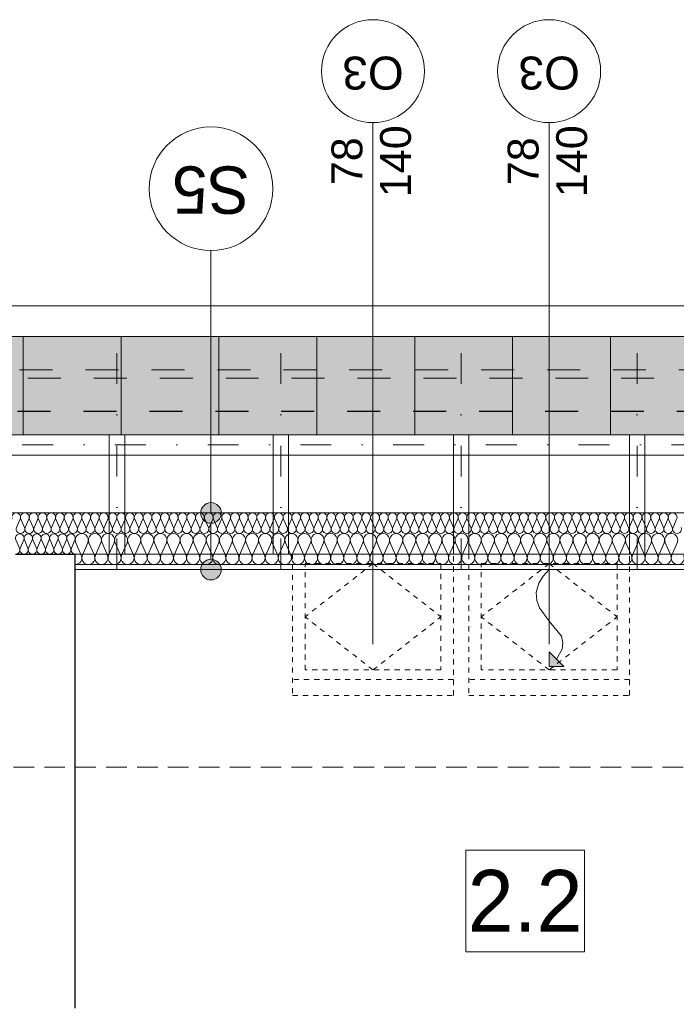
# Model space of a CAD drawing. Extents: x -438200 to -357500, y 15000 to 163871.
# Tile 129 of 148: x -419925 to -416738, y 119345 to 124126. Entities that reach past the tile are written whole.
import ezdxf

# ---------------------------------------------------------------- set-up
doc = ezdxf.new("R2010")
doc.units = 0
doc.header["$MEASUREMENT"] = 0
doc.set_wipeout_variables(frame=1)
for name, pattern in [('Dot & Dashed', [450, 150, -150, 0, -150]), ('Hidden Line', [50, 25, -25]), ('Krawędzie ukryte', [150, 100, -50]), ('Przerywana', [320, 160, -160])]:
    doc.linetypes.add(name, pattern=pattern)
for name, color, linetype in [('#podkład', 252, 'Continuous'), ('A-Okna', 252, 'Continuous'), ('Arch ocieplenie', 252, 'Continuous'), ('Arch opisy', 252, 'Continuous'), ('Inwent Izolacje', 252, 'Continuous')]:
    doc.layers.add(name, color=color, linetype=linetype)
for name, color, linetype, lineweight in [('A-Okna_Nr_Pióra__9', 252, 'Continuous', 13), ('Arch dachowki_Nr_Pióra__81', 252, 'Continuous', 9), ('Arch ocieplenie_Nr_Pióra__44', 252, 'Continuous', 13), ('Arch okna_Nr_Pióra__41', 252, 'Continuous', 15), ('Arch opisy okien_Nr_Pióra__21', 252, 'Continuous', 9), ('Arch opisy okien_Nr_Pióra__9', 252, 'Continuous', 13), ('Arch opisy_Nr_Pióra__1', 252, 'Continuous', 25), ('Arch opisy_Nr_Pióra__21', 252, 'Continuous', 9), ('Arch opisy_Nr_Pióra__9', 252, 'Continuous', 13), ('Arch wykończenie_Nr_Pióra__3', 252, 'Continuous', 18), ('Arch wykończenie_Nr_Pióra__4', 252, 'Continuous', 13), ('arch wypelnienia_Nr_Pióra__2', 252, 'Continuous', 13), ('INWENT DACH_Nr_Pióra__21', 252, 'Continuous', 9), ('Inwent Izolacje_Nr_Pióra__44', 252, 'Continuous', 13), ('INWENT KONST. DREWNIANA_Nr_Pióra__2', 252, 'Continuous', 13), ('INWENT KONST. DREWNIANA_Nr_Pióra__21', 252, 'Continuous', 9), ('INWENT OPISY_Nr_Pióra__21', 252, 'Continuous', 9), ('INWENT RURY SPUSTOWE_Nr_Pióra__21', 252, 'Continuous', 9), ('INWENT.ŚCIANY_Nr_Pióra__1', 252, 'Continuous', 25), ('INWENT.ŚCIANY_Nr_Pióra__2', 252, 'Continuous', 13), ('INWENT.ŚCIANY_Nr_Pióra__21', 252, 'Continuous', 9), ('Istniejące stropy_Nr_Pióra__5', 252, 'Continuous', 13)]:
    doc.layers.add(name, color=color, linetype=linetype, lineweight=lineweight)
doc.styles.add('GENERATED_STYLE_10', font='arial.ttf')
doc.styles.add('GENERATED_STYLE_3', font='txt')
doc.styles.add('GENERATED_STYLE_5', font='txt')

# ---------------------------------------------------------------- blocks, each defined once
blk = doc.blocks.new('Izolacja cieplna 14_219', base_point=(-419654.9, 106347.6))
at = {"layer": 'Arch ocieplenie_Nr_Pióra__44', "linetype": 'Continuous'}
for p, q in [((-419652.3, 106452.9), (-419625.8, 106392.3)), ((-419620.5, 106392.3), (-419594, 106452.9)), ((-419588.7, 106452.9), (-419562.3, 106392.3)), ((-419556.9, 106392.3), (-419530.5, 106452.9)), ((-419525.1, 106452.9), (-419498.7, 106392.3)), ((-419493.3, 106392.3), (-419466.9, 106452.9)), ((-419461.6, 106452.9), (-419435.1, 106392.3)), ((-419429.8, 106392.3), (-419403.3, 106452.9)), ((-419398, 106452.9), (-419371.5, 106392.3)), ((-419366.2, 106392.3), (-419339.8, 106452.9)), ((-419334.4, 106452.9), (-419308, 106392.3)), ((-419302.6, 106392.3), (-419276.2, 106452.9)), ((-419270.8, 106452.9), (-419244.4, 106392.3)), ((-419239.1, 106392.3), (-419212.6, 106452.9)), ((-419207.3, 106452.9), (-419180.8, 106392.3)), ((-419175.5, 106392.3), (-419149, 106452.9)), ((-419143.7, 106452.9), (-419117.3, 106392.3)), ((-419111.9, 106392.3), (-419085.5, 106452.9)), ((-419080.1, 106452.9), (-419053.7, 106392.3)), ((-419048.3, 106392.3), (-419021.9, 106452.9)), ((-419016.6, 106452.9), (-418990.1, 106392.3)), ((-418984.8, 106392.3), (-418958.3, 106452.9)), ((-418953, 106452.9), (-418926.5, 106392.3)), ((-418921.2, 106392.3), (-418894.8, 106452.9)), ((-418889.4, 106452.9), (-418863, 106392.3)), ((-418857.6, 106392.3), (-418831.2, 106452.9)), ((-418825.8, 106452.9), (-418799.4, 106392.3)), ((-418794.1, 106392.3), (-418767.6, 106452.9)), ((-418762.3, 106452.9), (-418735.8, 106392.3)), ((-418730.5, 106392.3), (-418704, 106452.9)), ((-418698.7, 106452.9), (-418672.3, 106392.3)), ((-418666.9, 106392.3), (-418640.5, 106452.9)), ((-418635.1, 106452.9), (-418608.7, 106392.3)), ((-418603.3, 106392.3), (-418576.9, 106452.9)), ((-418571.6, 106452.9), (-418545.1, 106392.3)), ((-418539.8, 106392.3), (-418513.3, 106452.9)), ((-418508, 106452.9), (-418481.5, 106392.3)), ((-418476.2, 106392.3), (-418449.8, 106452.9)), ((-418444.4, 106452.9), (-418418, 106392.3)), ((-418412.6, 106392.3), (-418386.2, 106452.9)), ((-418380.8, 106452.9), (-418354.4, 106392.3)), ((-418349.1, 106392.3), (-418322.6, 106452.9)), ((-418317.3, 106452.9), (-418290.8, 106392.3)), ((-418285.5, 106392.3), (-418259, 106452.9)), ((-418253.7, 106452.9), (-418227.3, 106392.3)), ((-418221.9, 106392.3), (-418195.5, 106452.9)), ((-418190.1, 106452.9), (-418163.7, 106392.3)), ((-418158.3, 106392.3), (-418131.9, 106452.9)), ((-418126.6, 106452.9), (-418100.1, 106392.3)), ((-418094.8, 106392.3), (-418068.3, 106452.9)), ((-418063, 106452.9), (-418036.5, 106392.3)), ((-418031.2, 106392.3), (-418004.8, 106452.9)), ((-417999.4, 106452.9), (-417973, 106392.3)), ((-417967.6, 106392.3), (-417941.2, 106452.9)), ((-417935.8, 106452.9), (-417909.4, 106392.3)), ((-417904.1, 106392.3), (-417877.6, 106452.9)), ((-417872.3, 106452.9), (-417845.8, 106392.3)), ((-417840.5, 106392.3), (-417814, 106452.9)), ((-417808.7, 106452.9), (-417782.3, 106392.3)), ((-417776.9, 106392.3), (-417750.5, 106452.9)), ((-417745.1, 106452.9), (-417718.7, 106392.3)), ((-417713.3, 106392.3), (-417686.9, 106452.9)), ((-417681.6, 106452.9), (-417655.1, 106392.3)), ((-417649.8, 106392.3), (-417623.3, 106452.9)), ((-417618, 106452.9), (-417591.5, 106392.3)), ((-417586.2, 106392.3), (-417559.8, 106452.9)), ((-417554.4, 106452.9), (-417528, 106392.3)), ((-417522.6, 106392.3), (-417496.2, 106452.9)), ((-417490.8, 106452.9), (-417464.4, 106392.3)), ((-417459.1, 106392.3), (-417432.6, 106452.9)), ((-417427.3, 106452.9), (-417400.8, 106392.3)), ((-417395.5, 106392.3), (-417369, 106452.9)), ((-417363.7, 106452.9), (-417337.3, 106392.3)), ((-417331.9, 106392.3), (-417305.5, 106452.9)), ((-417300.1, 106452.9), (-417273.7, 106392.3)), ((-417268.3, 106392.3), (-417241.9, 106452.9)), ((-417236.6, 106452.9), (-417210.1, 106392.3)), ((-417204.8, 106392.3), (-417178.3, 106452.9)), ((-417173, 106452.9), (-417146.5, 106392.3)), ((-417141.2, 106392.3), (-417114.8, 106452.9)), ((-417109.4, 106452.9), (-417083, 106392.3)), ((-417077.6, 106392.3), (-417051.2, 106452.9)), ((-417045.8, 106452.9), (-417019.4, 106392.3)), ((-417014.1, 106392.3), (-416987.6, 106452.9)), ((-416982.3, 106452.9), (-416955.8, 106392.3)), ((-416950.5, 106392.3), (-416924, 106452.9)), ((-416918.7, 106452.9), (-416892.3, 106392.3)), ((-416886.9, 106392.3), (-416860.5, 106452.9)), ((-416855.1, 106452.9), (-416828.7, 106392.3)), ((-416823.3, 106392.3), (-416796.9, 106452.9)), ((-416791.6, 106452.9), (-416765.1, 106392.3)), ((-416759.8, 106392.3), (-416733.3, 106452.9))]:
    blk.add_line(p, q, dxfattribs=at)
for centre, start_param, end_param in [((-419623.2, 106465.7), 4.299595, 8.266775), ((-419559.6, 106465.7), 4.299595, 8.266775), ((-419496, 106465.7), 4.299595, 8.266775), ((-419432.4, 106465.7), 4.299595, 8.266775), ((-419368.9, 106465.7), 4.299595, 8.266775), ((-419305.3, 106465.7), 4.299595, 8.266775), ((-419241.7, 106465.7), 4.299595, 8.266775), ((-419178.2, 106465.7), 4.299595, 8.266775), ((-419114.6, 106465.7), 4.299595, 8.266775), ((-419051, 106465.7), 4.299595, 8.266775), ((-418987.4, 106465.7), 4.299595, 8.266775), ((-418923.9, 106465.7), 4.299595, 8.266775), ((-418860.3, 106465.7), 4.299595, 8.266775), ((-418796.7, 106465.7), 4.299595, 8.266775), ((-418733.2, 106465.7), 4.299595, 8.266775), ((-418669.6, 106465.7), 4.299595, 8.266775), ((-418606, 106465.7), 4.299595, 8.266775), ((-418542.4, 106465.7), 4.299595, 8.266775), ((-418478.9, 106465.7), 4.299595, 8.266775), ((-418415.3, 106465.7), 4.299595, 8.266775), ((-418351.7, 106465.7), 4.299595, 8.266775), ((-418288.2, 106465.7), 4.299595, 8.266775), ((-418224.6, 106465.7), 4.299595, 8.266775), ((-418161, 106465.7), 4.299595, 8.266775), ((-418097.4, 106465.7), 4.299595, 8.266775), ((-418033.9, 106465.7), 4.299595, 8.266775), ((-417970.3, 106465.7), 4.299595, 8.266775), ((-417906.7, 106465.7), 4.299595, 8.266775), ((-417843.2, 106465.7), 4.299595, 8.266775), ((-417779.6, 106465.7), 4.299595, 8.266775), ((-417716, 106465.7), 4.299595, 8.266775), ((-417652.4, 106465.7), 4.299595, 8.266775), ((-417588.9, 106465.7), 4.299595, 8.266775), ((-417525.3, 106465.7), 4.299595, 8.266775), ((-417461.7, 106465.7), 4.299595, 8.266775), ((-417398.2, 106465.7), 4.299595, 8.266775), ((-417334.6, 106465.7), 4.299595, 8.266775), ((-417271, 106465.7), 4.299595, 8.266775), ((-417207.4, 106465.7), 4.299595, 8.266775), ((-417143.9, 106465.7), 4.299595, 8.266775), ((-417080.3, 106465.7), 4.299595, 8.266775), ((-417016.7, 106465.7), 4.299595, 8.266775), ((-416953.2, 106465.7), 4.299595, 8.266775), ((-416889.6, 106465.7), 4.299595, 8.266775), ((-416826, 106465.7), 4.299595, 8.266775), ((-416762.4, 106465.7), 4.299595, 8.266775), ((-419654.9, 106379.5), 3.141593, 5.125182), ((-419591.4, 106379.5), 1.158004, 5.125183), ((-419527.8, 106379.5), 1.158004, 5.125183), ((-419464.2, 106379.5), 1.158004, 5.125183), ((-419400.7, 106379.5), 1.158004, 5.125183), ((-419337.1, 106379.5), 1.158004, 5.125183), ((-419273.5, 106379.5), 1.158004, 5.125183), ((-419209.9, 106379.5), 1.158004, 5.125183), ((-419146.4, 106379.5), 1.158004, 5.125183), ((-419082.8, 106379.5), 1.158004, 5.125183), ((-419019.2, 106379.5), 1.158004, 5.125183), ((-418955.7, 106379.5), 1.158004, 5.125183), ((-418892.1, 106379.5), 1.158004, 5.125183), ((-418828.5, 106379.5), 1.158004, 5.125183), ((-418764.9, 106379.5), 1.158004, 5.125183), ((-418701.4, 106379.5), 1.158004, 5.125183), ((-418637.8, 106379.5), 1.158004, 5.125183), ((-418574.2, 106379.5), 1.158004, 5.125183), ((-418510.7, 106379.5), 1.158004, 5.125183), ((-418447.1, 106379.5), 1.158004, 5.125183), ((-418383.5, 106379.5), 1.158004, 5.125183), ((-418319.9, 106379.5), 1.158004, 5.125183), ((-418256.4, 106379.5), 1.158004, 5.125183), ((-418192.8, 106379.5), 1.158004, 5.125183), ((-418129.2, 106379.5), 1.158004, 5.125183), ((-418065.7, 106379.5), 1.158004, 5.125183), ((-418002.1, 106379.5), 1.158004, 5.125183), ((-417938.5, 106379.5), 1.158004, 5.125183), ((-417874.9, 106379.5), 1.158004, 5.125183), ((-417811.4, 106379.5), 1.158004, 5.125183), ((-417747.8, 106379.5), 1.158004, 5.125183), ((-417684.2, 106379.5), 1.158004, 5.125183), ((-417620.7, 106379.5), 1.158004, 5.125183), ((-417557.1, 106379.5), 1.158004, 5.125183), ((-417493.5, 106379.5), 1.158004, 5.125183), ((-417429.9, 106379.5), 1.158004, 5.125183), ((-417366.4, 106379.5), 1.158004, 5.125183), ((-417302.8, 106379.5), 1.158004, 5.125183), ((-417239.2, 106379.5), 1.158004, 5.125183), ((-417175.7, 106379.5), 1.158004, 5.125183), ((-417112.1, 106379.5), 1.158004, 5.125183), ((-417048.5, 106379.5), 1.158004, 5.125183), ((-416984.9, 106379.5), 1.158004, 5.125183), ((-416921.4, 106379.5), 1.158004, 5.125183), ((-416857.8, 106379.5), 1.158004, 5.125183), ((-416794.2, 106379.5), 1.158004, 5.125183), ((-416730.7, 106379.5), 1.158004, 5.125183)]:
    blk.add_ellipse(centre, major_axis=(0, 31.9), ratio=0.996364, start_param=start_param, end_param=end_param, dxfattribs=at)
blk = doc.blocks.new('Izolacja cieplna 14_220', base_point=(-421534.9, 106497.6))
at = {"layer": 'Arch ocieplenie_Nr_Pióra__44', "linetype": 'Continuous'}
for p, q in [((-419940, 106527.4), (-419922.4, 106567.8)), ((-419918.8, 106567.8), (-419901.1, 106527.4)), ((-419897.6, 106527.4), (-419879.9, 106567.8)), ((-419876.3, 106567.8), (-419858.6, 106527.4)), ((-419855.1, 106527.4), (-419837.4, 106567.8)), ((-419833.8, 106567.8), (-419816.2, 106527.4)), ((-419812.6, 106527.4), (-419794.9, 106567.8)), ((-419791.4, 106567.8), (-419773.7, 106527.4)), ((-419770.1, 106527.4), (-419752.4, 106567.8)), ((-419748.9, 106567.8), (-419731.2, 106527.4)), ((-419727.6, 106527.4), (-419710, 106567.8)), ((-419706.4, 106567.8), (-419688.7, 106527.4)), ((-419685.1, 106527.4), (-419667.5, 106567.8)), ((-419663.9, 106567.8), (-419646.2, 106527.4)), ((-419642.7, 106527.4), (-419625, 106567.8)), ((-419621.4, 106567.8), (-419603.7, 106527.4)), ((-419600.2, 106527.4), (-419582.5, 106567.8)), ((-419578.9, 106567.8), (-419561.3, 106527.4)), ((-419557.7, 106527.4), (-419540, 106567.8)), ((-419536.5, 106567.8), (-419518.8, 106527.4)), ((-419515.2, 106527.4), (-419497.5, 106567.8)), ((-419494, 106567.8), (-419476.3, 106527.4)), ((-419472.7, 106527.4), (-419455.1, 106567.8)), ((-419451.5, 106567.8), (-419433.8, 106527.4)), ((-419430.2, 106527.4), (-419412.6, 106567.8)), ((-419409, 106567.8), (-419391.3, 106527.4)), ((-419387.8, 106527.4), (-419370.1, 106567.8)), ((-419366.5, 106567.8), (-419348.8, 106527.4)), ((-419345.3, 106527.4), (-419327.6, 106567.8)), ((-419324, 106567.8), (-419306.4, 106527.4)), ((-419302.8, 106527.4), (-419285.1, 106567.8)), ((-419281.6, 106567.8), (-419263.9, 106527.4)), ((-419260.3, 106527.4), (-419242.6, 106567.8)), ((-419239.1, 106567.8), (-419221.4, 106527.4)), ((-419217.8, 106527.4), (-419200.2, 106567.8)), ((-419196.6, 106567.8), (-419178.9, 106527.4)), ((-419175.3, 106527.4), (-419157.7, 106567.8)), ((-419154.1, 106567.8), (-419136.4, 106527.4)), ((-419132.9, 106527.4), (-419115.2, 106567.8)), ((-419111.6, 106567.8), (-419093.9, 106527.4)), ((-419090.4, 106527.4), (-419072.7, 106567.8)), ((-419069.1, 106567.8), (-419051.5, 106527.4)), ((-419047.9, 106527.4), (-419030.2, 106567.8)), ((-419026.7, 106567.8), (-419009, 106527.4)), ((-419005.4, 106527.4), (-418987.7, 106567.8)), ((-418984.2, 106567.8), (-418966.5, 106527.4)), ((-418962.9, 106527.4), (-418945.3, 106567.8)), ((-418941.7, 106567.8), (-418924, 106527.4)), ((-418920.4, 106527.4), (-418902.8, 106567.8)), ((-418899.2, 106567.8), (-418881.5, 106527.4)), ((-418878, 106527.4), (-418860.3, 106567.8)), ((-418856.7, 106567.8), (-418839, 106527.4)), ((-418835.5, 106527.4), (-418817.8, 106567.8)), ((-418814.2, 106567.8), (-418796.6, 106527.4)), ((-418793, 106527.4), (-418775.3, 106567.8)), ((-418771.8, 106567.8), (-418754.1, 106527.4)), ((-418750.5, 106527.4), (-418732.8, 106567.8)), ((-418729.3, 106567.8), (-418711.6, 106527.4)), ((-418708, 106527.4), (-418690.4, 106567.8)), ((-418686.8, 106567.8), (-418669.1, 106527.4)), ((-418665.5, 106527.4), (-418647.9, 106567.8)), ((-418644.3, 106567.8), (-418626.6, 106527.4)), ((-418623.1, 106527.4), (-418605.4, 106567.8)), ((-418601.8, 106567.8), (-418584.1, 106527.4)), ((-418580.6, 106527.4), (-418562.9, 106567.8)), ((-418559.3, 106567.8), (-418541.7, 106527.4)), ((-418538.1, 106527.4), (-418520.4, 106567.8)), ((-418516.9, 106567.8), (-418499.2, 106527.4)), ((-418495.6, 106527.4), (-418477.9, 106567.8)), ((-418474.4, 106567.8), (-418456.7, 106527.4)), ((-418453.1, 106527.4), (-418435.5, 106567.8)), ((-418431.9, 106567.8), (-418414.2, 106527.4)), ((-418410.6, 106527.4), (-418393, 106567.8)), ((-418389.4, 106567.8), (-418371.7, 106527.4)), ((-418368.2, 106527.4), (-418350.5, 106567.8)), ((-418346.9, 106567.8), (-418329.2, 106527.4)), ((-418325.7, 106527.4), (-418308, 106567.8)), ((-418304.4, 106567.8), (-418286.8, 106527.4)), ((-418283.2, 106527.4), (-418265.5, 106567.8)), ((-418262, 106567.8), (-418244.3, 106527.4)), ((-418240.7, 106527.4), (-418223, 106567.8)), ((-418219.5, 106567.8), (-418201.8, 106527.4)), ((-418198.2, 106527.4), (-418180.6, 106567.8)), ((-418177, 106567.8), (-418159.3, 106527.4)), ((-418155.7, 106527.4), (-418138.1, 106567.8)), ((-418134.5, 106567.8), (-418116.8, 106527.4)), ((-418113.3, 106527.4), (-418095.6, 106567.8)), ((-418092, 106567.8), (-418074.3, 106527.4)), ((-418070.8, 106527.4), (-418053.1, 106567.8)), ((-418049.5, 106567.8), (-418031.9, 106527.4)), ((-418028.3, 106527.4), (-418010.6, 106567.8)), ((-418007.1, 106567.8), (-417989.4, 106527.4)), ((-417985.8, 106527.4), (-417968.1, 106567.8)), ((-417964.6, 106567.8), (-417946.9, 106527.4)), ((-417943.3, 106527.4), (-417925.7, 106567.8)), ((-417922.1, 106567.8), (-417904.4, 106527.4)), ((-417900.8, 106527.4), (-417883.2, 106567.8)), ((-417879.6, 106567.8), (-417861.9, 106527.4)), ((-417858.4, 106527.4), (-417840.7, 106567.8)), ((-417837.1, 106567.8), (-417819.4, 106527.4)), ((-417815.9, 106527.4), (-417798.2, 106567.8)), ((-417794.6, 106567.8), (-417777, 106527.4)), ((-417773.4, 106527.4), (-417755.7, 106567.8)), ((-417752.2, 106567.8), (-417734.5, 106527.4)), ((-417730.9, 106527.4), (-417713.2, 106567.8)), ((-417709.7, 106567.8), (-417692, 106527.4)), ((-417688.4, 106527.4), (-417670.8, 106567.8)), ((-417667.2, 106567.8), (-417649.5, 106527.4)), ((-417645.9, 106527.4), (-417628.3, 106567.8)), ((-417624.7, 106567.8), (-417607, 106527.4)), ((-417603.5, 106527.4), (-417585.8, 106567.8)), ((-417582.2, 106567.8), (-417564.6, 106527.4)), ((-417561, 106527.4), (-417543.3, 106567.8)), ((-417539.7, 106567.8), (-417522.1, 106527.4)), ((-417518.5, 106527.4), (-417500.8, 106567.8)), ((-417497.3, 106567.8), (-417479.6, 106527.4)), ((-417476, 106527.4), (-417458.3, 106567.8)), ((-417454.8, 106567.8), (-417437.1, 106527.4)), ((-417433.5, 106527.4), (-417415.9, 106567.8)), ((-417412.3, 106567.8), (-417394.6, 106527.4)), ((-417391, 106527.4), (-417373.4, 106567.8)), ((-417369.8, 106567.8), (-417352.1, 106527.4)), ((-417348.6, 106527.4), (-417330.9, 106567.8)), ((-417327.3, 106567.8), (-417309.7, 106527.4)), ((-417306.1, 106527.4), (-417288.4, 106567.8)), ((-417284.8, 106567.8), (-417267.2, 106527.4)), ((-417263.6, 106527.4), (-417245.9, 106567.8)), ((-417242.4, 106567.8), (-417224.7, 106527.4)), ((-417221.1, 106527.4), (-417203.4, 106567.8)), ((-417199.9, 106567.8), (-417182.2, 106527.4)), ((-417178.6, 106527.4), (-417161, 106567.8)), ((-417157.4, 106567.8), (-417139.7, 106527.4)), ((-417136.1, 106527.4), (-417118.5, 106567.8)), ((-417114.9, 106567.8), (-417097.2, 106527.4)), ((-417093.7, 106527.4), (-417076, 106567.8)), ((-417072.4, 106567.8), (-417054.8, 106527.4)), ((-417051.2, 106527.4), (-417033.5, 106567.8)), ((-417029.9, 106567.8), (-417012.3, 106527.4)), ((-417008.7, 106527.4), (-416991, 106567.8)), ((-416987.5, 106567.8), (-416969.8, 106527.4)), ((-416966.2, 106527.4), (-416948.5, 106567.8)), ((-416945, 106567.8), (-416927.3, 106527.4)), ((-416923.7, 106527.4), (-416906.1, 106567.8)), ((-416902.5, 106567.8), (-416884.8, 106527.4)), ((-416881.3, 106527.4), (-416863.6, 106567.8)), ((-416860, 106567.8), (-416842.3, 106527.4)), ((-416838.8, 106527.4), (-416821.1, 106567.8)), ((-416817.5, 106567.8), (-416799.9, 106527.4)), ((-416796.3, 106527.4), (-416778.6, 106567.8)), ((-416775, 106567.8), (-416757.4, 106527.4)), ((-416753.8, 106527.4), (-416736.1, 106567.8))]:
    blk.add_line(p, q, dxfattribs=at)
for centre, start_param, end_param in [((-419941.8, 106576.3), 4.299595, 8.266775), ((-419899.3, 106576.3), 4.299595, 8.266775), ((-419856.9, 106576.3), 4.299595, 8.266775), ((-419814.4, 106576.3), 4.299595, 8.266775), ((-419771.9, 106576.3), 4.299595, 8.266775), ((-419729.4, 106576.3), 4.299595, 8.266775), ((-419686.9, 106576.3), 4.299595, 8.266775), ((-419644.4, 106576.3), 4.299595, 8.266775), ((-419602, 106576.3), 4.299595, 8.266775), ((-419559.5, 106576.3), 4.299595, 8.266775), ((-419517, 106576.3), 4.299595, 8.266775), ((-419474.5, 106576.3), 4.299595, 8.266775), ((-419432, 106576.3), 4.299595, 8.266775), ((-419389.5, 106576.3), 4.299595, 8.266775), ((-419347.1, 106576.3), 4.299595, 8.266775), ((-419304.6, 106576.3), 4.299595, 8.266775), ((-419262.1, 106576.3), 4.299595, 8.266775), ((-419219.6, 106576.3), 4.299595, 8.266775), ((-419177.1, 106576.3), 4.299595, 8.266775), ((-419134.6, 106576.3), 4.299595, 8.266775), ((-419092.2, 106576.3), 4.299595, 8.266775), ((-419049.7, 106576.3), 4.299595, 8.266775), ((-419007.2, 106576.3), 4.299595, 8.266775), ((-418964.7, 106576.3), 4.299595, 8.266775), ((-418922.2, 106576.3), 4.299595, 8.266775), ((-418879.7, 106576.3), 4.299595, 8.266775), ((-418837.3, 106576.3), 4.299595, 8.266775), ((-418794.8, 106576.3), 4.299595, 8.266775), ((-418752.3, 106576.3), 4.299595, 8.266775), ((-418709.8, 106576.3), 4.299595, 8.266775), ((-418667.3, 106576.3), 4.299595, 8.266775), ((-418624.8, 106576.3), 4.299595, 8.266775), ((-418582.4, 106576.3), 4.299595, 8.266775), ((-418539.9, 106576.3), 4.299595, 8.266775), ((-418497.4, 106576.3), 4.299595, 8.266775), ((-418454.9, 106576.3), 4.299595, 8.266775), ((-418412.4, 106576.3), 4.299595, 8.266775), ((-418369.9, 106576.3), 4.299595, 8.266775), ((-418327.5, 106576.3), 4.299595, 8.266775), ((-418285, 106576.3), 4.299595, 8.266775), ((-418242.5, 106576.3), 4.299595, 8.266775), ((-418200, 106576.3), 4.299595, 8.266775), ((-418157.5, 106576.3), 4.299595, 8.266775), ((-418115, 106576.3), 4.299595, 8.266775), ((-418072.6, 106576.3), 4.299595, 8.266775), ((-418030.1, 106576.3), 4.299595, 8.266775), ((-417987.6, 106576.3), 4.299595, 8.266775), ((-417945.1, 106576.3), 4.299595, 8.266775), ((-417902.6, 106576.3), 4.299595, 8.266775), ((-417860.1, 106576.3), 4.299595, 8.266775), ((-417817.7, 106576.3), 4.299595, 8.266775), ((-417775.2, 106576.3), 4.299595, 8.266775), ((-417732.7, 106576.3), 4.299595, 8.266775), ((-417690.2, 106576.3), 4.299595, 8.266775), ((-417647.7, 106576.3), 4.299595, 8.266775), ((-417605.2, 106576.3), 4.299595, 8.266775), ((-417562.8, 106576.3), 4.299595, 8.266775), ((-417520.3, 106576.3), 4.299595, 8.266775), ((-417477.8, 106576.3), 4.299595, 8.266775), ((-417435.3, 106576.3), 4.299595, 8.266775), ((-417392.8, 106576.3), 4.299595, 8.266775), ((-417350.3, 106576.3), 4.299595, 8.266775), ((-417307.9, 106576.3), 4.299595, 8.266775), ((-417265.4, 106576.3), 4.299595, 8.266775), ((-417222.9, 106576.3), 4.299595, 8.266775), ((-417180.4, 106576.3), 4.299595, 8.266775), ((-417137.9, 106576.3), 4.299595, 8.266775), ((-417095.5, 106576.3), 4.299595, 8.266775), ((-417053, 106576.3), 4.299595, 8.266775), ((-417010.5, 106576.3), 4.299595, 8.266775), ((-416968, 106576.3), 4.299595, 8.266775), ((-416925.5, 106576.3), 4.299595, 8.266775), ((-416883, 106576.3), 4.299595, 8.266775), ((-416840.6, 106576.3), 4.299595, 8.266775), ((-416798.1, 106576.3), 4.299595, 8.266775), ((-416755.6, 106576.3), 4.299595, 8.266775), ((-419920.6, 106518.9), 1.158004, 5.125183), ((-419878.1, 106518.9), 1.158004, 5.125183), ((-419835.6, 106518.9), 1.158004, 5.125183), ((-419793.1, 106518.9), 1.158004, 5.125183), ((-419750.7, 106518.9), 1.158004, 5.125183), ((-419708.2, 106518.9), 1.158004, 5.125183), ((-419665.7, 106518.9), 1.158004, 5.125183), ((-419623.2, 106518.9), 1.158004, 5.125183), ((-419580.7, 106518.9), 1.158004, 5.125183), ((-419538.2, 106518.9), 1.158004, 5.125183), ((-419495.8, 106518.9), 1.158004, 5.125183), ((-419453.3, 106518.9), 1.158004, 5.125183), ((-419410.8, 106518.9), 1.158004, 5.125183), ((-419368.3, 106518.9), 1.158004, 5.125183), ((-419325.8, 106518.9), 1.158004, 5.125183), ((-419283.3, 106518.9), 1.158004, 5.125183), ((-419240.9, 106518.9), 1.158004, 5.125183), ((-419198.4, 106518.9), 1.158004, 5.125183), ((-419155.9, 106518.9), 1.158004, 5.125183), ((-419113.4, 106518.9), 1.158004, 5.125183), ((-419070.9, 106518.9), 1.158004, 5.125183), ((-419028.4, 106518.9), 1.158004, 5.125183), ((-418986, 106518.9), 1.158004, 5.125183), ((-418943.5, 106518.9), 1.158004, 5.125183), ((-418901, 106518.9), 1.158004, 5.125183), ((-418858.5, 106518.9), 1.158004, 5.125183), ((-418816, 106518.9), 1.158004, 5.125183), ((-418773.5, 106518.9), 1.158004, 5.125183), ((-418731.1, 106518.9), 1.158004, 5.125183), ((-418688.6, 106518.9), 1.158004, 5.125183), ((-418646.1, 106518.9), 1.158004, 5.125183), ((-418603.6, 106518.9), 1.158004, 5.125183), ((-418561.1, 106518.9), 1.158004, 5.125183), ((-418518.6, 106518.9), 1.158004, 5.125183), ((-418476.2, 106518.9), 1.158004, 5.125183), ((-418433.7, 106518.9), 1.158004, 5.125183), ((-418391.2, 106518.9), 1.158004, 5.125183), ((-418348.7, 106518.9), 1.158004, 5.125183), ((-418306.2, 106518.9), 1.158004, 5.125183), ((-418263.7, 106518.9), 1.158004, 5.125183), ((-418221.3, 106518.9), 1.158004, 5.125183), ((-418178.8, 106518.9), 1.158004, 5.125183), ((-418136.3, 106518.9), 1.158004, 5.125183), ((-418093.8, 106518.9), 1.158004, 5.125183), ((-418051.3, 106518.9), 1.158004, 5.125183), ((-418008.8, 106518.9), 1.158004, 5.125183), ((-417966.4, 106518.9), 1.158004, 5.125183), ((-417923.9, 106518.9), 1.158004, 5.125183), ((-417881.4, 106518.9), 1.158004, 5.125183), ((-417838.9, 106518.9), 1.158004, 5.125183), ((-417796.4, 106518.9), 1.158004, 5.125183), ((-417753.9, 106518.9), 1.158004, 5.125183), ((-417711.5, 106518.9), 1.158004, 5.125183), ((-417669, 106518.9), 1.158004, 5.125183), ((-417626.5, 106518.9), 1.158004, 5.125183), ((-417584, 106518.9), 1.158004, 5.125183), ((-417541.5, 106518.9), 1.158004, 5.125183), ((-417499, 106518.9), 1.158004, 5.125183), ((-417456.6, 106518.9), 1.158004, 5.125183), ((-417414.1, 106518.9), 1.158004, 5.125183), ((-417371.6, 106518.9), 1.158004, 5.125183), ((-417329.1, 106518.9), 1.158004, 5.125183), ((-417286.6, 106518.9), 1.158004, 5.125183), ((-417244.1, 106518.9), 1.158004, 5.125183), ((-417201.7, 106518.9), 1.158004, 5.125183), ((-417159.2, 106518.9), 1.158004, 5.125183), ((-417116.7, 106518.9), 1.158004, 5.125183), ((-417074.2, 106518.9), 1.158004, 5.125183), ((-417031.7, 106518.9), 1.158004, 5.125183), ((-416989.2, 106518.9), 1.158004, 5.125183), ((-416946.8, 106518.9), 1.158004, 5.125183), ((-416904.3, 106518.9), 1.158004, 5.125183), ((-416861.8, 106518.9), 1.158004, 5.125183), ((-416819.3, 106518.9), 1.158004, 5.125183), ((-416776.8, 106518.9), 1.158004, 5.125183), ((-416734.3, 106518.9), 1.158004, 5.125183)]:
    blk.add_ellipse(centre, major_axis=(0, 21.3), ratio=0.998768, start_param=start_param, end_param=end_param, dxfattribs=at)
blk = doc.blocks.new('Izolacja cieplna 14_354', base_point=(-419944.9, 106397.6))
at = {"layer": 'Inwent Izolacje_Nr_Pióra__44', "linetype": 'Continuous'}
for p, q in [((-419943.2, 106466.5), (-419926, 106426.9)), ((-419922.5, 106426.9), (-419905.3, 106466.5)), ((-419901.8, 106466.5), (-419884.5, 106426.9)), ((-419881.1, 106426.9), (-419863.8, 106466.5)), ((-419860.3, 106466.5), (-419843.1, 106426.9)), ((-419839.6, 106426.9), (-419822.4, 106466.5)), ((-419818.9, 106466.5), (-419801.7, 106426.9)), ((-419798.2, 106426.9), (-419781, 106466.5)), ((-419777.5, 106466.5), (-419760.3, 106426.9)), ((-419756.8, 106426.9), (-419739.5, 106466.5)), ((-419736.1, 106466.5), (-419718.8, 106426.9)), ((-419715.4, 106426.9), (-419698.1, 106466.5)), ((-419694.6, 106466.5), (-419677.4, 106426.9)), ((-419673.9, 106426.9), (-419656.7, 106466.5))]:
    blk.add_line(p, q, dxfattribs=at)
for centre, start_param, end_param in [((-419924.2, 106474.9), 4.299595, 8.266775), ((-419882.8, 106474.9), 4.299595, 8.266775), ((-419841.4, 106474.9), 4.299595, 8.266775), ((-419799.9, 106474.9), 4.299595, 8.266775), ((-419758.5, 106474.9), 4.299595, 8.266775), ((-419717.1, 106474.9), 4.299595, 8.266775), ((-419675.7, 106474.9), 4.299595, 8.266775), ((-419944.9, 106418.5), 3.141593, 5.125182), ((-419903.5, 106418.5), 1.158004, 5.125183), ((-419862.1, 106418.5), 1.158004, 5.125183), ((-419820.7, 106418.5), 1.158004, 5.125183), ((-419779.2, 106418.5), 1.158004, 5.125183), ((-419737.8, 106418.5), 1.158004, 5.125183), ((-419696.4, 106418.5), 1.158004, 5.125183), ((-419654.9, 106418.5), 1.158004, 3.141593)]:
    blk.add_ellipse(centre, major_axis=(0, 20.9), ratio=0.992431, start_param=start_param, end_param=end_param, dxfattribs=at)
blk = doc.blocks.new('Krzywa_24', base_point=(-417354.9, 106322.6))
at = {"layer": 'A-Okna_Nr_Pióra__9', "linetype": 'Continuous'}
blk.add_hatch(color=256, dxfattribs=at).paths.add_polyline_path([(-417354.9, 105852), (-417354.5, 105922.7), (-417284.2, 105851.6)], flags=0)
for p, q in [((-417354.9, 105852), (-417354.5, 105922.7)), ((-417354.5, 105922.7), (-417284.2, 105851.6)), ((-417354.9, 105852), (-417284.2, 105851.6))]:
    blk.add_line(p, q, dxfattribs=at)
at = {"layer": 'A-Okna_Nr_Pióra__9', "linetype": 'Continuous', "flags": 128}
blk.add_lwpolyline([(-417354.9, 106322.6), (-417384.1, 106291.5), (-417405.4, 106256.4), (-417417.6, 106211.7), (-417415, 106173), (-417402.1, 106136.5), (-417354.9, 106072), (-417295.3, 105998.7), (-417288.2, 105966.7), (-417292.2, 105936.9), (-417319.4, 105887.2)], dxfattribs=at)
blk = doc.blocks.new('Linia_166', base_point=(-418996.2, 106597.6))
at = {"layer": 'Arch opisy_Nr_Pióra__21', "linetype": 'Continuous'}
blk.add_line((-418996.2, 106597.6), (-418996.2, 107871.8), dxfattribs=at)
blk.add_circle((-418996.2, 108171.8), 300, dxfattribs=at)
blk = doc.blocks.new('Linia_167', base_point=(-418996.2, 106322.6))
at = {"layer": 'Arch opisy_Nr_Pióra__21', "linetype": 'Continuous'}
for points in [[(-418946.2, 106597.6), (-418950, 106616.7), (-418960.8, 106633), (-418977, 106643.8), (-418996.2, 106647.6), (-419015.3, 106643.8), (-419031.5, 106633), (-419042.4, 106616.7), (-419046.2, 106597.6), (-419042.4, 106578.5), (-419031.5, 106562.3), (-419015.3, 106551.4), (-418996.2, 106547.6), (-418977, 106551.4), (-418960.8, 106562.3), (-418950, 106578.5)], [(-418946.2, 106322.6), (-418950, 106341.7), (-418960.8, 106358), (-418977, 106368.8), (-418996.2, 106372.6), (-419015.3, 106368.8), (-419031.5, 106358), (-419042.4, 106341.7), (-419046.2, 106322.6), (-419042.4, 106303.5), (-419031.5, 106287.3), (-419015.3, 106276.4), (-418996.2, 106272.6), (-418977, 106276.4), (-418960.8, 106287.3), (-418950, 106303.5)]]:
    blk.add_hatch(color=256, dxfattribs=at).paths.add_polyline_path(points, flags=0)
blk.add_line((-418996.2, 106372.6), (-418996.2, 106547.6), dxfattribs=at)
for centre in [(-418996.2, 106597.6), (-418996.2, 106322.6)]:
    blk.add_circle(centre, 50, dxfattribs=at)
blk = doc.blocks.new('poddasze')
at = {"layer": 'arch wypelnienia_Nr_Pióra__2', "linetype": 'Continuous', "lineweight": 0}
blk.add_hatch(color=252, dxfattribs=at).paths.add_polyline_path([(-414324.9, 91140.1), (-430714.9, 91140.1), (-430714.9, 91616.3), (-414324.9, 91616.3)], flags=0)
at = {"layer": 'Arch dachowki_Nr_Pióra__81', "color": 252, "linetype": 'Continuous'}
for p, q in [((-419907.4, 91140.1), (-419907.4, 91616.3)), ((-419432.4, 91140.1), (-419432.4, 91616.3)), ((-418957.4, 91140.1), (-418957.4, 91616.3)), ((-418482.4, 91140.1), (-418482.4, 91616.3)), ((-418007.4, 91140.1), (-418007.4, 91616.3)), ((-417532.4, 91140.1), (-417532.4, 91616.3)), ((-417057.4, 91140.1), (-417057.4, 91616.3))]:
    blk.add_line(p, q, dxfattribs=at)
at = {"layer": 'Arch okna_Nr_Pióra__41', "color": 252, "linetype": 'Hidden Line'}
for p, q in [((-417819.9, 90560.1), (-418599.9, 90560.1)), ((-418599.9, 90560.1), (-418599.9, 89874.6)), ((-417819.9, 89874.6), (-417819.9, 90560.1)), ((-416964.9, 90560.1), (-417744.9, 90560.1)), ((-417744.9, 90560.1), (-417744.9, 89874.6)), ((-416964.9, 89874.6), (-416964.9, 90560.1)), ((-418539.9, 89997.7), (-418539.9, 90514.1)), ((-418539.9, 90514.1), (-417879.9, 90514.1)), ((-418209.9, 90514.1), (-418539.9, 90255.9)), ((-418209.9, 90514.1), (-417879.9, 90255.9)), ((-417879.9, 90514.1), (-417879.9, 89997.7)), ((-417684.9, 89997.7), (-417684.9, 90514.1)), ((-417684.9, 90514.1), (-417024.9, 90514.1)), ((-417354.9, 90514.1), (-417684.9, 90255.9)), ((-417354.9, 90514.1), (-417024.9, 90255.9)), ((-417024.9, 90514.1), (-417024.9, 89997.7)), ((-418209.9, 89997.7), (-418539.9, 90255.9)), ((-418209.9, 89997.7), (-417879.9, 90255.9)), ((-417354.9, 89997.7), (-417684.9, 90255.9)), ((-417354.9, 89997.7), (-417024.9, 90255.9)), ((-417879.9, 89997.7), (-418539.9, 89997.7)), ((-417024.9, 89997.7), (-417684.9, 89997.7)), ((-417819.9, 89951.7), (-418599.9, 89951.7)), ((-416964.9, 89951.7), (-417744.9, 89951.7)), ((-418599.9, 89874.6), (-417819.9, 89874.6)), ((-417744.9, 89874.6), (-416964.9, 89874.6))]:
    blk.add_line(p, q, dxfattribs=at)
at = {"layer": 'Arch opisy okien_Nr_Pióra__21', "color": 252, "linetype": 'Continuous'}
for p, q in [((-418209.9, 90123.6), (-418209.9, 92655.1)), ((-417354.9, 90123.6), (-417354.9, 92655.1))]:
    blk.add_line(p, q, dxfattribs=at)
at = {"layer": 'Arch opisy_Nr_Pióra__9', "color": 252, "linetype": 'Continuous'}
for centre in [(-418209.9, 92905.1), (-417354.9, 92905.1)]:
    blk.add_circle(centre, 250, dxfattribs=at)
at = {"layer": 'Arch wykończenie_Nr_Pióra__3', "color": 252, "linetype": 'Przerywana'}
blk.add_line((-430484.9, 91455.1), (-414514.9, 91455.1), dxfattribs=at)
at = {"layer": 'Arch wykończenie_Nr_Pióra__4', "color": 252, "linetype": 'Continuous'}
blk.add_line((-415254.9, 90760.1), (-421534.9, 90760.1), dxfattribs=at)
at = {"layer": 'INWENT DACH_Nr_Pióra__21', "color": 252, "linetype": 'Continuous'}
blk.add_line((-414324.9, 91616.3), (-430714.9, 91616.3), dxfattribs=at)
at = {"layer": 'INWENT KONST. DREWNIANA_Nr_Pióra__2', "color": 252, "linetype": 'Continuous'}
for p, q in [((-419489.9, 91140.1), (-419489.9, 90560.1)), ((-419414.9, 91140.1), (-419414.9, 90560.1)), ((-418694.9, 91140.1), (-418694.9, 90560.1)), ((-418619.9, 91140.1), (-418619.9, 90560.1)), ((-417819.9, 91140.1), (-417819.9, 90560.1)), ((-417744.9, 91140.1), (-417744.9, 90560.1)), ((-416964.9, 91140.1), (-416964.9, 90560.1)), ((-416889.9, 91140.1), (-416889.9, 90560.1))]:
    blk.add_line(p, q, dxfattribs=at)
at = {"layer": 'INWENT KONST. DREWNIANA_Nr_Pióra__21', "color": 252, "linetype": 'Dot & Dashed'}
for p, q in [((-419452.4, 91536.7), (-419452.4, 90485.1)), ((-418657.4, 91536.7), (-418657.4, 90485.1)), ((-417782.4, 91536.7), (-417782.4, 90485.1)), ((-416927.4, 91536.7), (-416927.4, 90485.1)), ((-430714.9, 91090.1), (-414324.9, 91090.1)), ((-430714.9, 91090.1), (-414324.9, 91090.1))]:
    blk.add_line(p, q, dxfattribs=at)
at = {"layer": 'INWENT KONST. DREWNIANA_Nr_Pióra__21', "color": 252, "linetype": 'Continuous'}
for p, q in [((-414324.9, 91140.1), (-430714.9, 91140.1)), ((-414324.9, 91040.1), (-430714.9, 91040.1))]:
    blk.add_line(p, q, dxfattribs=at)
at = {"layer": 'INWENT RURY SPUSTOWE_Nr_Pióra__21', "color": 252, "linetype": 'Continuous'}
blk.add_line((-414324.9, 91766.3), (-430714.9, 91766.3), dxfattribs=at)
at = {"layer": 'INWENT.ŚCIANY_Nr_Pióra__1', "color": 252, "linetype": 'Przerywana'}
blk.add_line((-429854.9, 91255.1), (-415204.9, 91255.1), dxfattribs=at)
at = {"layer": 'INWENT.ŚCIANY_Nr_Pióra__1', "color": 252, "linetype": 'Continuous'}
for p in [(-419944.9, 90560.1), (-419654.9, 88355.1)]:
    blk.add_line(p, (-419654.9, 90560.1), dxfattribs=at)
at = {"layer": 'INWENT.ŚCIANY_Nr_Pióra__2', "color": 252, "linetype": 'Przerywana'}
blk.add_line((-430444.9, 91415.1), (-414594.9, 91415.1), dxfattribs=at)
at = {"layer": 'INWENT.ŚCIANY_Nr_Pióra__21', "color": 252, "linetype": 'Continuous'}
for p, q in [((-419654.9, 90560.1), (-415204.9, 90560.1)), ((-419654.9, 90510.1), (-415204.9, 90510.1)), ((-419654.9, 90485.1), (-415204.9, 90485.1))]:
    blk.add_line(p, q, dxfattribs=at)
at = {"layer": 'Istniejące stropy_Nr_Pióra__5', "color": 252, "linetype": 'Krawędzie ukryte'}
blk.add_line((-415204.9, 89525.1), (-421714.9, 89525.1), dxfattribs=at)
at = {"layer": 'A-Okna', "color": 252, "linetype": 'Continuous', "lineweight": 13}
blk.add_blockref('Krzywa_24', (-417354.9, 90485.1), dxfattribs=at)
at = {"layer": 'Arch ocieplenie', "color": 252, "linetype": 'Continuous', "lineweight": 13}
for name, p in [('Izolacja cieplna 14_220', (-421534.9, 90660.1)), ('Izolacja cieplna 14_219', (-419654.9, 90510.1))]:
    blk.add_blockref(name, p, dxfattribs=at)
at = {"layer": 'Arch opisy', "color": 252, "linetype": 'Continuous'}
for name, p in [('Linia_166', (-418996.2, 90760.1)), ('Linia_167', (-418996.2, 90485.1))]:
    blk.add_blockref(name, p, dxfattribs=at)
at = {"layer": 'Inwent Izolacje', "color": 252, "linetype": 'Continuous', "lineweight": 13}
blk.add_blockref('Izolacja cieplna 14_354', (-419944.9, 90560.1), dxfattribs=at)
at = {"layer": 'Arch opisy okien_Nr_Pióra__21', "color": 252, "linetype": 'Continuous', "char_height": 150, "attachment_point": 2, "rotation": 90, "style": 'GENERATED_STYLE_10'}
for s, insert in [('{140}', (-418175.7, 92467.6)), ('{140}', (-417320.7, 92467.6)), ('{78}', (-418411.4, 92467.6)), ('{78}', (-417556.4, 92467.6))]:
    blk.add_mtext(s, dxfattribs=dict(at, insert=insert))
at = {"layer": 'Arch opisy okien_Nr_Pióra__9', "color": 252, "linetype": 'Continuous', "char_height": 160, "attachment_point": 2, "rotation": 180, "style": 'GENERATED_STYLE_10'}
for insert in [(-418209.9, 92815.9), (-417354.9, 92815.9)]:
    blk.add_mtext('{O3}', dxfattribs=dict(at, insert=insert))
at = {"layer": 'Arch opisy_Nr_Pióra__1', "color": 252, "linetype": 'Continuous', "insert": (-418996.2, 92212.8), "char_height": 230, "attachment_point": 2, "rotation": 180, "style": 'GENERATED_STYLE_5'}
blk.add_mtext('{S5}', dxfattribs=at)
at = {"color": 252, "linetype": 'Continuous', "ltscale": 1721616.010434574}
blk.add_wipeout([(-417759.5, 89123.7), (-417183.5, 89123.7), (-417183.5, 88629.5), (-417759.5, 88629.5)], dxfattribs=at).dxf.layer = 'INWENT OPISY_Nr_Pióra__21'
at = {"layer": 'INWENT OPISY_Nr_Pióra__21', "color": 252, "linetype": 'Continuous', "flags": 128}
blk.add_lwpolyline([(-417759.5, 89123.7), (-417183.5, 89123.7), (-417183.5, 88629.5), (-417759.5, 88629.5)], close=True, dxfattribs=at)
at = {"layer": 'INWENT OPISY_Nr_Pióra__21', "color": 252, "linetype": 'Continuous', "insert": (-417471.5, 88726.6), "char_height": 300, "attachment_point": 8, "style": 'GENERATED_STYLE_3'}
blk.add_mtext('{2.2 }', dxfattribs=at)

msp = doc.modelspace()

# ---------------------------------------------------------------- block references
at = {"layer": '#podkład', "color": 3, "lineweight": 50}
msp.add_blockref('poddasze', (0, 30970.8), dxfattribs=at)

doc.saveas('drawing.dxf')
